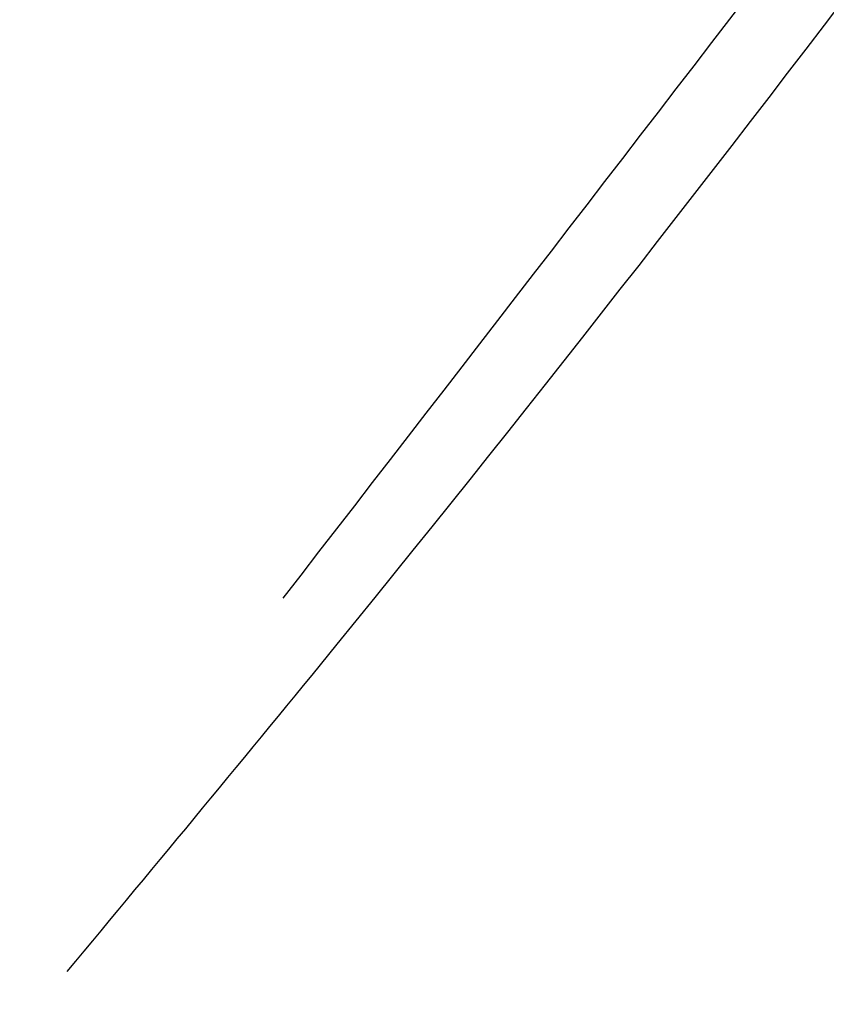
# Model space of a CAD drawing. Header units: millimetres. Extents: x -76 to 1426, y -31 to 2428.
# Tile 158 of 256: x 120.89 to 126.39, y 70.72 to 77.43. Entities that reach past the tile are written whole.
import ezdxf

# ---------------------------------------------------------------- set-up
doc = ezdxf.new("R2010")
doc.units = ezdxf.units.MM

msp = doc.modelspace()

# ---------------------------------------------------------------- linework, layer by layer
at = {"color": 7, "linetype": 'Continuous', "lineweight": 25}
for points, knots in [([(126.3159, 250.9412), (122.7886, 248.0102), (119.1357, 244.7131), (111.5892, 237.4164), (107.6955, 233.4168), (102.6751, 227.9701), (101.6633, 226.8584), (99.6241, 224.5893), (98.5947, 223.4297), (95.5042, 219.906), (93.4373, 217.4934), (87.2171, 210.0705), (83.0448, 204.8756), (76.7479, 196.7159), (74.6426, 193.9345), (71.4748, 189.6685), (70.4173, 188.2308), (68.2988, 185.3235), (67.2405, 183.8574), (61.9805, 176.503), (57.8471, 170.5072), (49.7251, 158.2974), (45.7365, 152.0834), (41.3333, 144.9663), (40.8452, 144.1738), (39.8715, 142.5851), (39.3854, 141.7883), (37.936, 139.4015), (36.9804, 137.8128), (34.1447, 133.0539), (32.2958, 129.891), (26.8719, 120.4311), (23.4187, 114.1626), (18.4848, 104.8172), (16.8812, 101.7117), (14.5392, 97.0683), (13.7691, 95.5227), (12.2622, 92.4612), (11.5238, 90.9422), (7.9069, 83.4048), (5.2511, 77.5588), (1.618, 69.061), (0.4656, 66.2737), (-1.1737, 62.1619), (-1.7053, 60.8028), (-2.7383, 58.1079), (-3.2401, 56.7712), (-5.6688, 50.1567), (-7.3215, 45.1808), (-10.0694, 35.8354), (-11.1646, 31.4658), (-12.1786, 26.3901), (-12.3636, 25.3944), (-12.6973, 23.4423), (-12.8462, 22.4846), (-13.2355, 19.689), (-13.4195, 17.9234), (-13.748, 12.9172), (-13.6699, 9.9657), (-13.2893, 7.4075)], [0, 0, 0, 0, 0.0625, 0.0625, 0.125, 0.125, 0.140625, 0.140625, 0.15625, 0.15625, 0.1875, 0.1875, 0.25, 0.25, 0.28125, 0.28125, 0.296875, 0.296875, 0.3125, 0.3125, 0.375, 0.375, 0.4375, 0.4375, 0.445313, 0.445313, 0.453125, 0.453125, 0.46875, 0.46875, 0.5, 0.5, 0.5625, 0.5625, 0.59375, 0.59375, 0.609375, 0.609375, 0.625, 0.625, 0.6875, 0.6875, 0.71875, 0.71875, 0.734375, 0.734375, 0.75, 0.75, 0.8125, 0.8125, 0.875, 0.875, 0.890625, 0.890625, 0.90625, 0.90625, 0.9375, 0.9375, 1, 1, 1, 1]), ([(162.9778, 203.5989), (162.233, 200.9689), (160.5775, 195.123), (157.2688, 185.5643), (153.2464, 175.1403), (148.6463, 164.3877), (143.4612, 153.2876), (137.7644, 142.0182), (131.6595, 130.7714), (125.1456, 119.5181), (118.1908, 108.2332), (110.9111, 97.0953), (103.4174, 86.3322), (97.753, 78.5052), (94.5355, 74.391), (93.9147, 73.5972)], [0, 0, 0, 0, 0.068837, 0.153005, 0.234799, 0.316592, 0.400762, 0.484931, 0.566725, 0.648519, 0.732688, 0.816858, 0.898652, 0.980446, 1, 1, 1, 1]), ([(162.8819, 201.7918), (162.3607, 199.9571), (160.9342, 194.9351), (157.9034, 186.1894), (153.8579, 175.6679), (149.2042, 164.7886), (144.0217, 153.671), (138.3381, 142.3957), (132.1769, 131.0303), (125.5882, 119.6447), (118.6278, 108.333), (111.352, 97.1794), (103.7865, 86.2886), (97.4793, 77.6087), (93.6584, 72.73), (92.4948, 71.2443)], [0, 0, 0, 0, 0.047839, 0.130943, 0.214048, 0.29745, 0.380852, 0.463956, 0.547062, 0.630464, 0.713866, 0.796971, 0.880076, 0.963478, 1, 1, 1, 1]), ([(175.5735, 174.6645), (175.4477, 174.1411), (174.4814, 170.1233), (171.9685, 162.3081), (167.9993, 151.1958), (163.2261, 139.7963), (157.812, 128.3397), (151.8303, 117.0078), (145.2949, 105.7692), (138.1586, 94.6086), (130.6164, 83.7447), (125.2864, 76.8527), (122.6848, 73.4887)], [0, 0, 0, 0, 0.016195, 0.124336, 0.232477, 0.34376, 0.455043, 0.563185, 0.671326, 0.782609, 0.893892, 1, 1, 1, 1]), ([(175.4396, 172.0454), (174.5393, 168.9614), (172.5693, 162.2132), (168.652, 151.5052), (163.9174, 140.0979), (158.5139, 128.6282), (152.4832, 117.1748), (145.8698, 105.8069), (138.7431, 94.6037), (131.1199, 83.704), (125.2453, 75.8005), (121.8282, 71.6857), (121.2129, 70.9448)], [0, 0, 0, 0, 0.093041, 0.203584, 0.314127, 0.424276, 0.534425, 0.644969, 0.755512, 0.865662, 0.975811, 1, 1, 1, 1])]:
    msp.add_open_spline(points, degree=3, knots=knots, dxfattribs=at)

doc.saveas('drawing.dxf')
